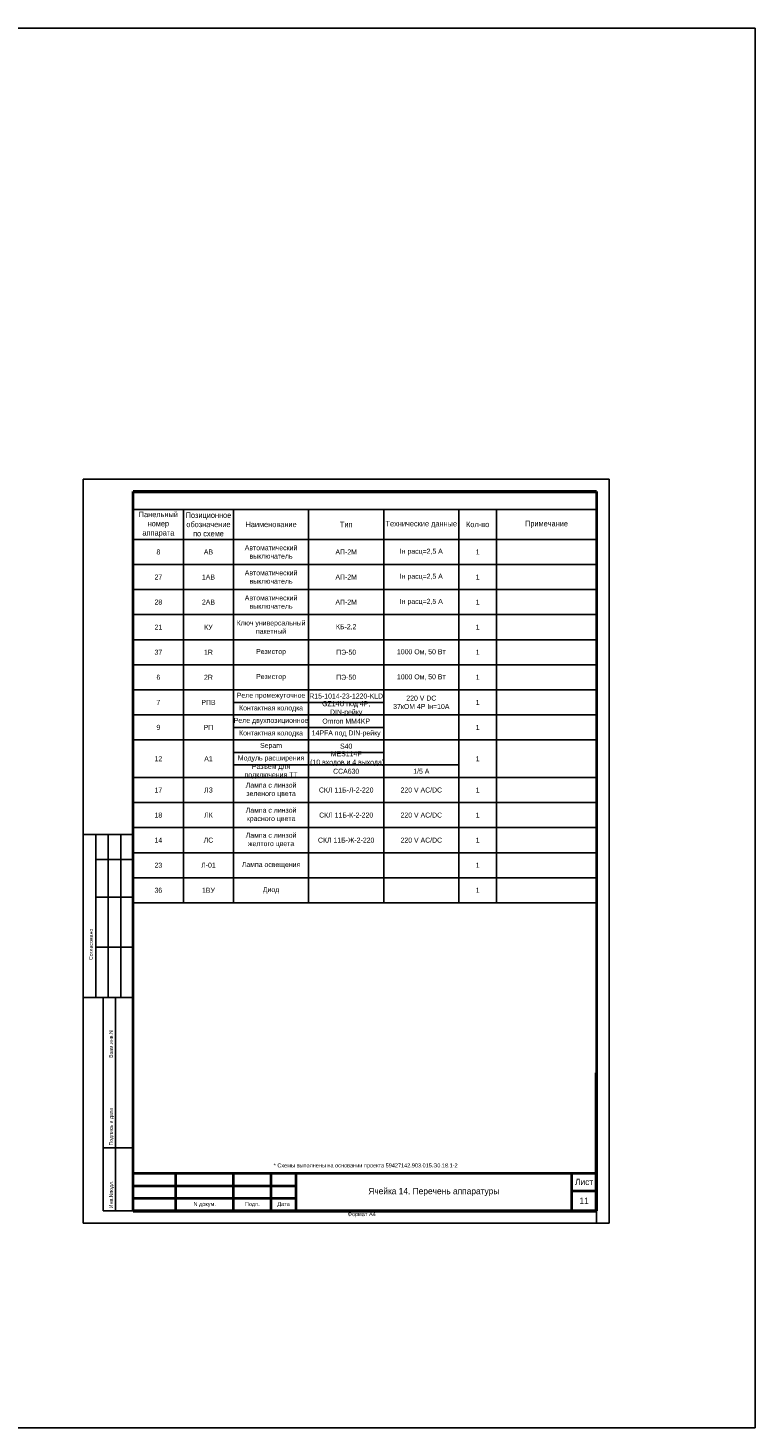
# Model space of a CAD drawing. Header units: millimetres. Extents: x 7700 to 12777, y -2533 to 2568.
# Tile 30 of 74: x 12010 to 12300, y -952 to -393. Entities that reach past the tile are written whole.
import ezdxf

# ---------------------------------------------------------------- set-up
doc = ezdxf.new("R2010")
doc.units = ezdxf.units.MM
doc.layers.add('основная 0.5', color=7, linetype='Continuous', lineweight=50)
doc.styles.add('SIMPLEX', font='txt', dxfattribs={"height": 5})

msp = doc.modelspace()

# ---------------------------------------------------------------- linework, layer by layer
for p, q in [((12241.58, -573.39), (12031.58, -573.39)), ((12031.58, -573.39), (12031.58, -870.39)), ((12241.58, -870.39), (12241.58, -573.39)), ((12051.58, -585.49), (12071.58, -585.49)), ((12071.58, -585.49), (12091.58, -585.49)), ((12071.58, -585.49), (12071.58, -597.49)), ((12091.58, -585.49), (12121.58, -585.49)), ((12091.58, -585.49), (12091.58, -597.49)), ((12121.58, -585.49), (12121.58, -597.49)), ((12121.58, -585.49), (12151.58, -585.49)), ((12151.58, -585.49), (12181.58, -585.49)), ((12151.58, -585.49), (12151.58, -597.49)), ((12181.58, -585.49), (12196.58, -585.49)), ((12181.58, -585.49), (12181.58, -597.49)), ((12196.58, -585.49), (12236.58, -585.49)), ((12196.58, -585.49), (12196.58, -597.49)), ((12051.58, -597.49), (12236.58, -597.49)), ((12051.58, -597.49), (12071.58, -597.49)), ((12071.58, -597.49), (12091.58, -597.49)), ((12071.58, -597.49), (12071.58, -607.49)), ((12091.58, -597.49), (12121.58, -597.49)), ((12091.58, -597.49), (12091.58, -607.49)), ((12121.58, -597.49), (12121.58, -607.49)), ((12121.58, -597.49), (12151.58, -597.49)), ((12151.58, -597.49), (12181.58, -597.49)), ((12151.58, -597.49), (12151.58, -607.49)), ((12181.58, -597.49), (12196.58, -597.49)), ((12181.58, -597.49), (12181.58, -607.49)), ((12196.58, -597.49), (12236.58, -597.49)), ((12196.58, -597.49), (12196.58, -607.49)), ((12051.58, -607.49), (12091.58, -607.49)), ((12051.58, -607.49), (12236.58, -607.49)), ((12071.58, -607.49), (12071.58, -617.49)), ((12091.58, -607.49), (12091.58, -617.49)), ((12121.58, -607.49), (12236.58, -607.49)), ((12121.58, -607.49), (12121.58, -617.49)), ((12151.58, -607.49), (12151.58, -617.49)), ((12181.58, -607.49), (12181.58, -617.49)), ((12196.58, -607.49), (12196.58, -617.49)), ((12051.58, -617.49), (12091.58, -617.49)), ((12051.58, -617.49), (12236.58, -617.49)), ((12071.58, -617.49), (12071.58, -627.49)), ((12091.58, -617.49), (12121.58, -617.49)), ((12091.58, -617.49), (12091.58, -627.49)), ((12121.58, -617.49), (12236.58, -617.49)), ((12121.58, -617.49), (12121.58, -627.49)), ((12151.58, -617.49), (12151.58, -627.49)), ((12181.58, -617.49), (12181.58, -627.49)), ((12196.58, -617.49), (12196.58, -637.49)), ((12051.58, -627.49), (12236.58, -627.49)), ((12071.58, -627.49), (12071.58, -637.49)), ((12091.58, -627.49), (12091.58, -637.49)), ((12121.58, -627.49), (12121.58, -637.49)), ((12151.58, -627.49), (12151.58, -637.49)), ((12181.58, -627.49), (12181.58, -637.49)), ((12051.58, -637.49), (12236.58, -637.49)), ((12071.58, -637.49), (12071.58, -647.49)), ((12091.58, -637.49), (12091.58, -647.49)), ((12121.58, -637.49), (12121.58, -647.49)), ((12151.58, -637.49), (12151.58, -647.49)), ((12181.58, -637.49), (12181.58, -647.49)), ((12196.58, -637.49), (12196.58, -647.49)), ((12051.58, -647.49), (12236.58, -647.49)), ((12071.58, -647.49), (12071.58, -657.49)), ((12091.58, -647.49), (12091.58, -657.49)), ((12121.58, -647.49), (12121.58, -657.49)), ((12151.58, -647.49), (12151.58, -657.49)), ((12181.58, -647.49), (12181.58, -657.49)), ((12196.58, -647.49), (12196.58, -657.49)), ((12051.58, -657.49), (12236.58, -657.49)), ((12071.58, -657.49), (12071.58, -667.49)), ((12091.58, -657.49), (12091.58, -667.49)), ((12121.58, -657.49), (12121.58, -667.49)), ((12151.58, -657.49), (12151.58, -667.49)), ((12181.58, -657.49), (12181.58, -667.49)), ((12196.58, -657.49), (12196.58, -667.49)), ((12091.58, -662.49), (12151.58, -662.49)), ((12051.58, -667.49), (12236.58, -667.49)), ((12071.58, -667.49), (12071.58, -677.49)), ((12091.58, -667.49), (12091.58, -677.49)), ((12121.58, -667.49), (12121.58, -677.49)), ((12151.58, -667.49), (12151.58, -742.49)), ((12181.58, -667.49), (12181.58, -677.49)), ((12196.58, -667.49), (12196.58, -677.49)), ((12091.58, -672.49), (12151.58, -672.49)), ((12051.58, -677.49), (12236.58, -677.49)), ((12071.58, -677.49), (12071.58, -692.49)), ((12091.58, -677.49), (12091.58, -692.49)), ((12121.58, -677.49), (12121.58, -692.49)), ((12181.58, -677.49), (12181.58, -717.64)), ((12196.58, -677.49), (12196.58, -720.57)), ((12091.58, -682.49), (12151.58, -682.49)), ((12051.58, -692.49), (12236.58, -692.49)), ((12071.58, -692.49), (12071.58, -702.49)), ((12091.58, -687.49), (12181.58, -687.49)), ((12091.58, -692.49), (12091.58, -702.49)), ((12121.58, -692.49), (12121.58, -702.49)), ((12181.58, -692.49), (12181.58, -702.49)), ((12196.58, -692.49), (12196.58, -702.49)), ((12051.58, -702.49), (12236.58, -702.49)), ((12071.58, -702.49), (12071.58, -712.49)), ((12091.58, -702.49), (12091.58, -712.49)), ((12121.58, -702.49), (12121.58, -712.49)), ((12181.58, -702.49), (12181.58, -712.49)), ((12196.58, -702.49), (12196.58, -712.49)), ((12051.58, -712.49), (12236.58, -712.49)), ((12071.58, -712.49), (12071.58, -722.49)), ((12091.58, -712.49), (12091.58, -722.49)), ((12121.58, -712.49), (12121.58, -722.49)), ((12181.58, -712.49), (12181.58, -722.49)), ((12196.58, -712.49), (12196.58, -722.49)), ((12051.58, -715.21), (12031.58, -715.21)), ((12036.58, -780.21), (12036.58, -715.21)), ((12041.58, -780.21), (12041.58, -715.21)), ((12046.58, -780.21), (12046.58, -715.21)), ((12036.58, -725.21), (12051.58, -725.21)), ((12051.58, -722.49), (12236.58, -722.49)), ((12071.58, -722.49), (12071.58, -732.49)), ((12091.58, -722.49), (12091.58, -732.49)), ((12121.58, -722.49), (12121.58, -732.49)), ((12181.58, -722.49), (12181.58, -732.49)), ((12196.58, -722.49), (12196.58, -732.49)), ((12051.58, -732.49), (12236.58, -732.49)), ((12071.58, -732.49), (12071.58, -742.49)), ((12091.58, -732.49), (12091.58, -742.49)), ((12121.58, -732.49), (12121.58, -742.49)), ((12181.58, -732.49), (12181.58, -742.49)), ((12196.58, -732.49), (12196.58, -742.49)), ((12036.58, -740.21), (12051.58, -740.21)), ((12051.58, -742.49), (12236.58, -742.49)), ((12036.58, -760.21), (12051.58, -760.21)), ((12031.58, -780.21), (12051.58, -780.21)), ((12039.58, -865.39), (12039.58, -780.21)), ((12044.45, -865.39), (12044.45, -780.21)), ((12039.58, -840.21), (12051.58, -840.21)), ((12039.58, -865.39), (12051.58, -865.39)), ((12236.58, -870.39), (12236.58, -865.39)), ((12031.58, -870.39), (12241.58, -870.39))]:
    msp.add_line(p, q)
at = {"lineweight": 40}
for p, q in [((12236.58, -578.39), (12236.58, -865.39)), ((12051.58, -850.4), (12116.58, -850.4)), ((12226.58, -850.39), (12226.58, -865.39)), ((12051.58, -855.4), (12116.58, -855.4)), ((12226.58, -857.39), (12236.58, -857.39)), ((12051.58, -860.4), (12116.58, -860.4)), ((12051.58, -865.39), (12236.58, -865.39))]:
    msp.add_line(p, q, dxfattribs=at)
at = {"color": 2}
msp.add_lwpolyline([(7699.67, -393.4), (12299.84, -393.4), (12299.84, -952.06), (7699.67, -952.06)], close=True, dxfattribs=at)
at = {"layer": 'основная 0.5', "lineweight": 40}
for p, q in [((12051.58, -865.39), (12051.58, -578.39)), ((12068.58, -865.39), (12068.58, -850.4)), ((12091.58, -865.39), (12091.58, -850.4)), ((12106.58, -865.39), (12106.58, -850.4)), ((12116.58, -865.39), (12116.58, -850.39)), ((12116.58, -850.39), (12236.58, -850.39))]:
    msp.add_line(p, q, dxfattribs=at)
at = {"layer": 'основная 0.5', "color": 0}
for p, q in [((12051.58, -578.39), (12236.58, -578.39)), ((12236.58, -865.39), (12236.58, -810.39)), ((12051.58, -865.39), (12236.58, -865.39))]:
    msp.add_line(p, q, dxfattribs=at)

# ---------------------------------------------------------------- texts
at = {"linetype": 'Continuous', "style": 'SIMPLEX'}
for s, p in [('Согласовано', (12035.41, -765.33)), ('Взам.инв.N', (12043.41, -804.33)), ('Подпись и дата', (12043.41, -839.33)), ('Инв.Nподл.', (12043.41, -864.33))]:
    msp.add_text(s, height=1.5, rotation=90, dxfattribs=at).set_placement(p)
at = {"attachment_point": 5, "style": 'SIMPLEX'}
for s, insert, char_height, width in [('Панельный номер аппарата', (12061.58, -591.49), 2.2, 20), ('Позиционное обозначение по схеме', (12081.58, -591.49), 2.2, 20), ('Наименование', (12106.58, -591.49), 2.2, 30), ('Тип', (12136.58, -591.49), 2.2, 30), ('Технические данные', (12166.58, -591.49), 2.2, 30), ('Кол-во', (12189.08, -591.49), 2.2, 15), ('Примечание', (12216.58, -591.49), 2.2, 40), ('8', (12061.58, -602.49), 2, 20), ('АВ', (12081.58, -602.49), 2, 20), ('Автоматический выключатель ', (12106.58, -602.49), 2, 30), ('АП-2М', (12136.58, -602.49), 2, 30), ('Iн расц=2,5 А', (12166.58, -602.49), 2, 30), ('1', (12189.08, -602.49), 2, 15), ('27', (12061.58, -612.49), 2, 20), ('1АВ', (12081.58, -612.49), 2, 20), ('Автоматический выключатель', (12106.58, -612.49), 2, 30), ('АП-2М', (12136.58, -612.49), 2, 30), ('Iн расц=2,5 А', (12166.58, -612.49), 2, 30), ('1', (12189.08, -612.49), 2, 15), ('Автоматический выключатель', (12106.58, -622.49), 2, 30), ('28', (12061.58, -622.49), 2, 20), ('2АВ', (12081.58, -622.49), 2, 20), ('АП-2М', (12136.58, -622.49), 2, 30), ('Iн расц=2,5 А', (12166.58, -622.49), 2, 30), ('1', (12189.08, -622.49), 2, 15), ('21', (12061.58, -632.49), 2, 20), ('КУ', (12081.58, -632.49), 2, 20), ('Ключ универсальный пакетный ', (12106.58, -632.49), 2, 30), ('КБ-2,2', (12136.58, -632.49), 2, 30), ('1', (12189.08, -632.49), 2, 15), ('37', (12061.58, -642.49), 2, 20), ('1R', (12081.58, -642.49), 2, 20), ('Резистор', (12106.58, -642.49), 2, 30), ('ПЭ-50', (12136.58, -642.49), 2, 30), ('\\pt24;1000 Ом, 50 Вт', (12166.58, -642.49), 2, 30), ('1', (12189.08, -642.49), 2, 15), ('6', (12061.58, -652.49), 2, 20), ('2R', (12081.58, -652.49), 2, 20), ('Резистор', (12106.58, -652.49), 2, 30), ('ПЭ-50', (12136.58, -652.49), 2, 30), ('\\pt24;1000 Ом, 50 Вт', (12166.58, -652.49), 2, 30), ('1', (12189.08, -652.49), 2, 15), ('Реле промежуточное', (12106.58, -659.99), 2, 30), ('R15-1014-23-1220-KLD', (12136.58, -659.99), 2, 30), ('7', (12061.58, -662.49), 2, 20), ('РПВ', (12081.58, -662.49), 2, 20), ('Контактная колодка', (12106.58, -664.99), 2, 30), ('GZ14U под 4Р, DIN-рейку', (12136.58, -664.99), 2, 30), ('220 V DC\\P37кОМ 4Р Iн=10А', (12166.58, -662.49), 2, 30), ('1', (12189.08, -662.49), 2, 15), ('Реле двухпозиционное ', (12106.58, -669.99), 2, 30), ('Omron MM4KP', (12136.58, -669.99), 2, 30), ('9', (12061.58, -672.49), 2, 20), ('РП', (12081.58, -672.49), 2, 20), ('Контактная колодка', (12106.58, -674.99), 2, 30), ('14PFA под DIN-рейку', (12136.58, -674.99), 2, 30), ('1', (12189.08, -672.49), 2, 15), ('Sepam  ', (12106.58, -679.99), 2, 30), ('S40', (12136.58, -679.99), 2, 30), ('12', (12061.58, -684.99), 2, 20), ('A1', (12081.58, -684.99), 2, 20), ('Модуль расширения ', (12106.58, -684.99), 2, 30), ('Разъем для подключения ТТ', (12106.58, -689.99), 2, 30), ('MES114F\\P (10 входов и 4 выхода)', (12136.58, -684.99), 2, 30), ('1', (12189.08, -684.99), 2, 15), ('CCA630', (12136.58, -689.99), 2, 30), ('1/5 А', (12166.58, -689.99), 2, 30), ('17', (12061.58, -697.49), 2, 20), ('ЛЗ', (12081.58, -697.49), 2, 20), ('Лампа с линзой зеленого цвета', (12106.58, -697.49), 2, 30), ('СКЛ 11Б-Л-2-220', (12136.58, -697.49), 2, 30), ('220 V АС/DC', (12166.58, -697.49), 2, 30), ('1', (12189.08, -697.49), 2, 15), ('18', (12061.58, -707.49), 2, 20), ('ЛК', (12081.58, -707.49), 2, 20), ('Лампа с линзой красного цвета', (12106.58, -707.49), 2, 30), ('СКЛ 11Б-К-2-220', (12136.58, -707.49), 2, 30), ('220 V АС/DC', (12166.58, -707.49), 2, 30), ('1', (12189.08, -707.49), 2, 15), ('Лампа с линзой желтого цвета', (12106.58, -717.49), 2, 30), ('14', (12061.58, -717.49), 2, 20), ('ЛС', (12081.58, -717.49), 2, 20), ('СКЛ 11Б-Ж-2-220', (12136.58, -717.49), 2, 30), ('220 V АС/DC', (12166.58, -717.49), 2, 30), ('1', (12189.08, -717.49), 2, 15), ('23', (12061.58, -727.49), 2, 20), ('Л-01', (12081.58, -727.49), 2, 20), ('Лампа освещения', (12106.58, -727.49), 2, 30), ('1', (12189.08, -727.49), 2, 15), ('36', (12061.58, -737.49), 2, 20), ('1ВУ', (12081.58, -737.49), 2, 20), ('Диод', (12106.58, -737.49), 2, 30), ('1', (12189.08, -737.49), 2, 15)]:
    msp.add_mtext(s, dxfattribs=dict(at, insert=insert, char_height=char_height, width=width))
at = {"lineweight": 35, "attachment_point": 5, "line_spacing_factor": 0.8, "style": 'SIMPLEX'}
for s, insert, char_height, width in [('\\pi-4.8,l6.4,t6.4;*^IСхемы выполнены на основании проекта 59427142.903.015.Э0.18.1-2', (12143.55, -847.52), 1.6, 185), ('Лист', (12231.58, -853.89), 2.5, 10), ('Ячейка 14. Перечень аппаратуры', (12171.58, -857.89), 2.5, 110), ('11', (12231.58, -861.39), 2.5, 10), ('N докум.', (12080.08, -862.9), 1.6, 23), ('Подп.', (12099.08, -862.9), 1.6, 15), ('Дата', (12111.58, -862.9), 1.6, 10)]:
    msp.add_mtext(s, dxfattribs=dict(at, insert=insert, char_height=char_height, width=width))
at = {"lineweight": 30, "insert": (12137.18, -865.92), "char_height": 1.6, "attachment_point": 1, "style": 'SIMPLEX'}
msp.add_mtext_dynamic_manual_height_columns('Формат А4', width=45.8537, gutter_width=12.5, heights=[0], dxfattribs=at)

doc.saveas('drawing.dxf')
